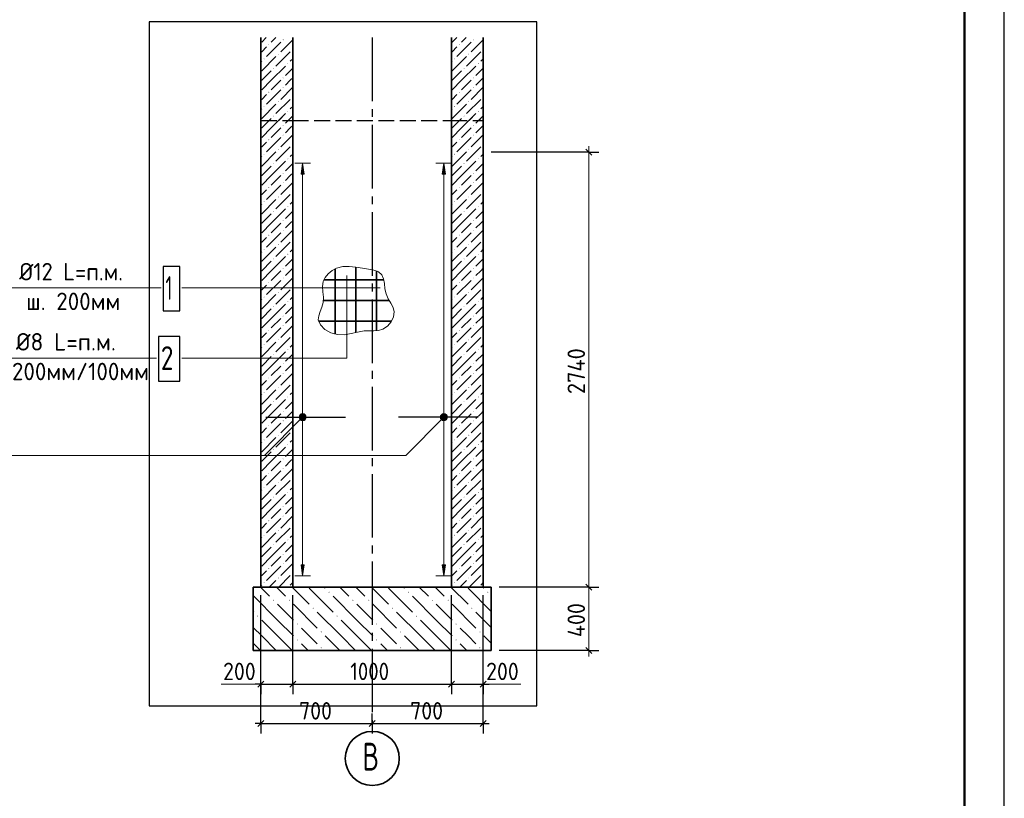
# Model space of a CAD drawing. Header units: millimetres. Extents: x 0 to 50400, y 0 to 35640.
# Tile 17 of 21: x 35510 to 50400, y 7490 to 19261. Entities that reach past the tile are written whole.
import ezdxf

# ---------------------------------------------------------------- set-up
doc = ezdxf.new("R2010")
doc.units = ezdxf.units.MM
doc.linetypes.add('______2', pattern=[324, 240, -84])
doc.linetypes.add('______5', pattern=[1320, 960, -120, 120, -120])
for name, color, linetype, lineweight in [('Standard', 7, 'Continuous', 25), ('ЖБ Плита Фундамента верхний уровень', 7, 'Continuous', 35), ('ЖБ Стена верхний уровень', 7, 'Continuous', 35), ('Позиционная метка линия выноска', 7, 'Continuous', 13), ('Позиционная метка номер позиции', 7, 'Continuous', 13), ('Размерная линия_ общее', 7, 'Continuous', 13)]:
    doc.layers.add(name, color=color, linetype=linetype, lineweight=lineweight)
doc.layers.add('Оси', color=7, linetype='______5', true_color=0x656565)
doc.layers.add('Стена Хомут', color=7, linetype='______2', true_color=0xa0a0a0)
doc.layers.add('Размерная выноска', color=7, linetype='Continuous')
doc.styles.add('ISOCPEUR', font='txt')

msp = doc.modelspace()

# ---------------------------------------------------------------- hatches: boundary and pattern name
at = {"layer": 'ЖБ Плита Фундамента верхний уровень', "linetype": 'Continuous', "lineweight": 18, "transparency": 33554687}
for points in [[(40182, 10604), (40190, 10612), (40197, 10604), (40190, 10596)], [(41382, 10604), (41390, 10612), (41397, 10604), (41390, 10596)], [(42582, 10604), (42590, 10612), (42597, 10604), (42590, 10596)], [(39342, 10484), (39350, 10492), (39357, 10484), (39350, 10476)], [(39582, 10484), (39590, 10492), (39597, 10484), (39590, 10476)], [(40542, 10484), (40550, 10492), (40557, 10484), (40550, 10476)], [(40782, 10484), (40790, 10492), (40797, 10484), (40790, 10476)], [(41742, 10484), (41750, 10492), (41757, 10484), (41750, 10476)], [(41982, 10484), (41990, 10492), (41997, 10484), (41990, 10476)], [(39942, 10364), (39950, 10372), (39957, 10364), (39950, 10356)], [(41142, 10364), (41150, 10372), (41157, 10364), (41150, 10356)], [(42342, 10364), (42350, 10372), (42357, 10364), (42350, 10356)], [(39102, 10244), (39110, 10252), (39117, 10244), (39110, 10236)], [(39702, 10124), (39710, 10132), (39717, 10124), (39710, 10116)], [(40302, 10244), (40310, 10252), (40317, 10244), (40310, 10236)], [(40902, 10124), (40910, 10132), (40917, 10124), (40910, 10116)], [(41502, 10244), (41510, 10252), (41517, 10244), (41510, 10236)], [(42102, 10124), (42110, 10132), (42117, 10124), (42110, 10116)], [(40062, 10004), (40070, 10012), (40077, 10004), (40070, 9996)], [(41262, 10004), (41270, 10012), (41277, 10004), (41270, 9996)], [(42462, 10004), (42470, 10012), (42477, 10004), (42470, 9996)], [(39702, 9884), (39710, 9892), (39717, 9884), (39710, 9876)], [(40902, 9884), (40910, 9892), (40917, 9884), (40910, 9876)], [(42102, 9884), (42110, 9892), (42117, 9884), (42110, 9876)], [(40062, 9764), (40070, 9772), (40077, 9764), (40070, 9756)], [(41262, 9764), (41270, 9772), (41277, 9764), (41270, 9756)], [(42462, 9764), (42470, 9772), (42477, 9764), (42470, 9756)]]:
    msp.add_hatch(color=7, dxfattribs=at).paths.add_polyline_path(points, flags=16)
at = {"layer": 'ЖБ Стена верхний уровень', "linetype": 'Continuous', "lineweight": 18, "transparency": 33554687}
for points in [[(39488, 18956), (39494, 18962), (39500, 18956), (39494, 18950)], [(39488, 18956), (39494, 18962), (39500, 18956), (39494, 18950)], [(42368, 18956), (42374, 18962), (42380, 18956), (42374, 18950)], [(42368, 18956), (42374, 18962), (42380, 18956), (42374, 18950)], [(39272, 18884), (39278, 18890), (39284, 18884), (39278, 18878)], [(39272, 18884), (39278, 18890), (39284, 18884), (39278, 18878)], [(39632, 18812), (39638, 18818), (39639, 18816), (39639, 18808), (39638, 18806)], [(39632, 18812), (39638, 18818), (39639, 18816), (39639, 18808), (39638, 18806)], [(42152, 18884), (42158, 18890), (42164, 18884), (42158, 18878)], [(42152, 18884), (42158, 18890), (42164, 18884), (42158, 18878)], [(42512, 18812), (42518, 18818), (42519, 18816), (42519, 18808), (42518, 18806)], [(42512, 18812), (42518, 18818), (42519, 18816), (42519, 18808), (42518, 18806)], [(39200, 18668), (39206, 18674), (39212, 18668), (39206, 18662)], [(39200, 18668), (39206, 18674), (39212, 18668), (39206, 18662)], [(39416, 18740), (39422, 18746), (39428, 18740), (39422, 18734)], [(39416, 18740), (39422, 18746), (39428, 18740), (39422, 18734)], [(42080, 18668), (42086, 18674), (42092, 18668), (42086, 18662)], [(42080, 18668), (42086, 18674), (42092, 18668), (42086, 18662)], [(42296, 18740), (42302, 18746), (42308, 18740), (42302, 18734)], [(42296, 18740), (42302, 18746), (42308, 18740), (42302, 18734)], [(39344, 18524), (39350, 18530), (39356, 18524), (39350, 18518)], [(39344, 18524), (39350, 18530), (39356, 18524), (39350, 18518)], [(39560, 18596), (39566, 18602), (39572, 18596), (39566, 18590)], [(39560, 18596), (39566, 18602), (39572, 18596), (39566, 18590)], [(42224, 18524), (42230, 18530), (42236, 18524), (42230, 18518)], [(42224, 18524), (42230, 18530), (42236, 18524), (42230, 18518)], [(42440, 18596), (42446, 18602), (42452, 18596), (42446, 18590)], [(42440, 18596), (42446, 18602), (42452, 18596), (42446, 18590)], [(39488, 18380), (39494, 18386), (39500, 18380), (39494, 18374)], [(39488, 18380), (39494, 18386), (39500, 18380), (39494, 18374)], [(42368, 18380), (42374, 18386), (42380, 18380), (42374, 18374)], [(42368, 18380), (42374, 18386), (42380, 18380), (42374, 18374)], [(39272, 18164), (39278, 18170), (39284, 18164), (39278, 18158)], [(39272, 18164), (39278, 18170), (39284, 18164), (39278, 18158)], [(39488, 18236), (39494, 18242), (39500, 18236), (39494, 18230)], [(39488, 18236), (39494, 18242), (39500, 18236), (39494, 18230)], [(42152, 18164), (42158, 18170), (42164, 18164), (42158, 18158)], [(42152, 18164), (42158, 18170), (42164, 18164), (42158, 18158)], [(42368, 18236), (42374, 18242), (42380, 18236), (42374, 18230)], [(42368, 18236), (42374, 18242), (42380, 18236), (42374, 18230)], [(39416, 18020), (39422, 18026), (39428, 18020), (39422, 18014)], [(39416, 18020), (39422, 18026), (39428, 18020), (39422, 18014)], [(39632, 18092), (39638, 18098), (39639, 18096), (39639, 18088), (39638, 18086)], [(39632, 18092), (39638, 18098), (39639, 18096), (39639, 18088), (39638, 18086)], [(42296, 18020), (42302, 18026), (42308, 18020), (42302, 18014)], [(42296, 18020), (42302, 18026), (42308, 18020), (42302, 18014)], [(42512, 18092), (42518, 18098), (42519, 18096), (42519, 18088), (42518, 18086)], [(42512, 18092), (42518, 18098), (42519, 18096), (42519, 18088), (42518, 18086)], [(39200, 17948), (39206, 17954), (39212, 17948), (39206, 17942)], [(39200, 17948), (39206, 17954), (39212, 17948), (39206, 17942)], [(39560, 17876), (39566, 17882), (39572, 17876), (39566, 17870)], [(39560, 17876), (39566, 17882), (39572, 17876), (39566, 17870)], [(42080, 17948), (42086, 17954), (42092, 17948), (42086, 17942)], [(42080, 17948), (42086, 17954), (42092, 17948), (42086, 17942)], [(42440, 17876), (42446, 17882), (42452, 17876), (42446, 17870)], [(42440, 17876), (42446, 17882), (42452, 17876), (42446, 17870)], [(39344, 17804), (39350, 17810), (39356, 17804), (39350, 17798)], [(39344, 17804), (39350, 17810), (39356, 17804), (39350, 17798)], [(42224, 17804), (42230, 17810), (42236, 17804), (42230, 17798)], [(42224, 17804), (42230, 17810), (42236, 17804), (42230, 17798)], [(39488, 17660), (39494, 17666), (39500, 17660), (39494, 17654)], [(42368, 17660), (42374, 17666), (42380, 17660), (42374, 17654)], [(39272, 17444), (39278, 17450), (39284, 17444), (39278, 17438)], [(39488, 17516), (39494, 17522), (39500, 17516), (39494, 17510)], [(42152, 17444), (42158, 17450), (42164, 17444), (42158, 17438)], [(42368, 17516), (42374, 17522), (42380, 17516), (42374, 17510)], [(39416, 17300), (39422, 17306), (39428, 17300), (39422, 17294)], [(39632, 17372), (39638, 17378), (39639, 17376), (39639, 17368), (39638, 17366)], [(42296, 17300), (42302, 17306), (42308, 17300), (42302, 17294)], [(42512, 17372), (42518, 17378), (42519, 17376), (42519, 17368), (42518, 17366)], [(39200, 17228), (39206, 17234), (39212, 17228), (39206, 17222)], [(39560, 17156), (39566, 17162), (39572, 17156), (39566, 17150)], [(42080, 17228), (42086, 17234), (42092, 17228), (42086, 17222)], [(42440, 17156), (42446, 17162), (42452, 17156), (42446, 17150)], [(39344, 17084), (39350, 17090), (39356, 17084), (39350, 17078)], [(42224, 17084), (42230, 17090), (42236, 17084), (42230, 17078)], [(39488, 16940), (39494, 16946), (39500, 16940), (39494, 16934)], [(42368, 16940), (42374, 16946), (42380, 16940), (42374, 16934)], [(39272, 16724), (39278, 16730), (39284, 16724), (39278, 16718)], [(39488, 16796), (39494, 16802), (39500, 16796), (39494, 16790)], [(42152, 16724), (42158, 16730), (42164, 16724), (42158, 16718)], [(42368, 16796), (42374, 16802), (42380, 16796), (42374, 16790)], [(39416, 16580), (39422, 16586), (39428, 16580), (39422, 16574)], [(39632, 16652), (39638, 16658), (39639, 16656), (39639, 16648), (39638, 16646)], [(42296, 16580), (42302, 16586), (42308, 16580), (42302, 16574)], [(42512, 16652), (42518, 16658), (42519, 16656), (42519, 16648), (42518, 16646)], [(39200, 16508), (39206, 16514), (39212, 16508), (39206, 16502)], [(39560, 16436), (39566, 16442), (39572, 16436), (39566, 16430)], [(42080, 16508), (42086, 16514), (42092, 16508), (42086, 16502)], [(42440, 16436), (42446, 16442), (42452, 16436), (42446, 16430)], [(39344, 16364), (39350, 16370), (39356, 16364), (39350, 16358)], [(42224, 16364), (42230, 16370), (42236, 16364), (42230, 16358)], [(39488, 16220), (39494, 16226), (39500, 16220), (39494, 16214)], [(39488, 16076), (39494, 16082), (39500, 16076), (39494, 16070)], [(42368, 16220), (42374, 16226), (42380, 16220), (42374, 16214)], [(42368, 16076), (42374, 16082), (42380, 16076), (42374, 16070)], [(39272, 16004), (39278, 16010), (39284, 16004), (39278, 15998)], [(39632, 15932), (39638, 15938), (39639, 15936), (39639, 15928), (39638, 15926)], [(42152, 16004), (42158, 16010), (42164, 16004), (42158, 15998)], [(42512, 15932), (42518, 15938), (42519, 15936), (42519, 15928), (42518, 15926)], [(39200, 15788), (39206, 15794), (39212, 15788), (39206, 15782)], [(39416, 15860), (39422, 15866), (39428, 15860), (39422, 15854)], [(42080, 15788), (42086, 15794), (42092, 15788), (42086, 15782)], [(42296, 15860), (42302, 15866), (42308, 15860), (42302, 15854)], [(39344, 15644), (39350, 15650), (39356, 15644), (39350, 15638)], [(39560, 15716), (39566, 15722), (39572, 15716), (39566, 15710)], [(42224, 15644), (42230, 15650), (42236, 15644), (42230, 15638)], [(42440, 15716), (42446, 15722), (42452, 15716), (42446, 15710)], [(39488, 15500), (39494, 15506), (39500, 15500), (39494, 15494)], [(42368, 15500), (42374, 15506), (42380, 15500), (42374, 15494)], [(39488, 15356), (39494, 15362), (39500, 15356), (39494, 15350)], [(42368, 15356), (42374, 15362), (42380, 15356), (42374, 15350)], [(39272, 15284), (39278, 15290), (39284, 15284), (39278, 15278)], [(39632, 15212), (39638, 15218), (39639, 15216), (39639, 15208), (39638, 15206)], [(42152, 15284), (42158, 15290), (42164, 15284), (42158, 15278)], [(42512, 15212), (42518, 15218), (42519, 15216), (42519, 15208), (42518, 15206)], [(39200, 15068), (39206, 15074), (39212, 15068), (39206, 15062)], [(39416, 15140), (39422, 15146), (39428, 15140), (39422, 15134)], [(42080, 15068), (42086, 15074), (42092, 15068), (42086, 15062)], [(42296, 15140), (42302, 15146), (42308, 15140), (42302, 15134)], [(39344, 14924), (39350, 14930), (39356, 14924), (39350, 14918)], [(39560, 14996), (39566, 15002), (39572, 14996), (39566, 14990)], [(42224, 14924), (42230, 14930), (42236, 14924), (42230, 14918)], [(42440, 14996), (42446, 15002), (42452, 14996), (42446, 14990)], [(39488, 14780), (39494, 14786), (39500, 14780), (39494, 14774)], [(42368, 14780), (42374, 14786), (42380, 14780), (42374, 14774)], [(39488, 14636), (39494, 14642), (39500, 14636), (39494, 14630)], [(42368, 14636), (42374, 14642), (42380, 14636), (42374, 14630)], [(39272, 14564), (39278, 14570), (39284, 14564), (39278, 14558)], [(39632, 14492), (39638, 14498), (39639, 14496), (39639, 14488), (39638, 14486)], [(42152, 14564), (42158, 14570), (42164, 14564), (42158, 14558)], [(42512, 14492), (42518, 14498), (42519, 14496), (42519, 14488), (42518, 14486)], [(39200, 14348), (39206, 14354), (39212, 14348), (39206, 14342)], [(39416, 14420), (39422, 14426), (39428, 14420), (39422, 14414)], [(42080, 14348), (42086, 14354), (42092, 14348), (42086, 14342)], [(42296, 14420), (42302, 14426), (42308, 14420), (42302, 14414)], [(39344, 14204), (39350, 14210), (39356, 14204), (39350, 14198)], [(39560, 14276), (39566, 14282), (39572, 14276), (39566, 14270)], [(42224, 14204), (42230, 14210), (42236, 14204), (42230, 14198)], [(42440, 14276), (42446, 14282), (42452, 14276), (42446, 14270)], [(39488, 14060), (39494, 14066), (39500, 14060), (39494, 14054)], [(42368, 14060), (42374, 14066), (42380, 14060), (42374, 14054)], [(39272, 13844), (39278, 13850), (39284, 13844), (39278, 13838)], [(39488, 13916), (39494, 13922), (39500, 13916), (39494, 13910)], [(42152, 13844), (42158, 13850), (42164, 13844), (42158, 13838)], [(42368, 13916), (42374, 13922), (42380, 13916), (42374, 13910)], [(39416, 13700), (39422, 13706), (39428, 13700), (39422, 13694)], [(39632, 13772), (39638, 13778), (39639, 13776), (39639, 13768), (39638, 13766)], [(42296, 13700), (42302, 13706), (42308, 13700), (42302, 13694)], [(42512, 13772), (42518, 13778), (42519, 13776), (42519, 13768), (42518, 13766)], [(39200, 13628), (39206, 13634), (39212, 13628), (39206, 13622)], [(39560, 13556), (39566, 13562), (39572, 13556), (39566, 13550)], [(42080, 13628), (42086, 13634), (42092, 13628), (42086, 13622)], [(42440, 13556), (42446, 13562), (42452, 13556), (42446, 13550)], [(39344, 13484), (39350, 13490), (39356, 13484), (39350, 13478)], [(42224, 13484), (42230, 13490), (42236, 13484), (42230, 13478)], [(39488, 13340), (39494, 13346), (39500, 13340), (39494, 13334)], [(42368, 13340), (42374, 13346), (42380, 13340), (42374, 13334)], [(39272, 13124), (39278, 13130), (39284, 13124), (39278, 13118)], [(39488, 13196), (39494, 13202), (39500, 13196), (39494, 13190)], [(42152, 13124), (42158, 13130), (42164, 13124), (42158, 13118)], [(42368, 13196), (42374, 13202), (42380, 13196), (42374, 13190)], [(39416, 12980), (39422, 12986), (39428, 12980), (39422, 12974)], [(39632, 13052), (39638, 13058), (39639, 13056), (39639, 13048), (39638, 13046)], [(42296, 12980), (42302, 12986), (42308, 12980), (42302, 12974)], [(42512, 13052), (42518, 13058), (42519, 13056), (42519, 13048), (42518, 13046)], [(39200, 12908), (39206, 12914), (39212, 12908), (39206, 12902)], [(39560, 12836), (39566, 12842), (39572, 12836), (39566, 12830)], [(42080, 12908), (42086, 12914), (42092, 12908), (42086, 12902)], [(42440, 12836), (42446, 12842), (42452, 12836), (42446, 12830)], [(39344, 12764), (39350, 12770), (39356, 12764), (39350, 12758)], [(42224, 12764), (42230, 12770), (42236, 12764), (42230, 12758)], [(39488, 12620), (39494, 12626), (39500, 12620), (39494, 12614)], [(42368, 12620), (42374, 12626), (42380, 12620), (42374, 12614)], [(39272, 12404), (39278, 12410), (39284, 12404), (39278, 12398)], [(39488, 12476), (39494, 12482), (39500, 12476), (39494, 12470)], [(42152, 12404), (42158, 12410), (42164, 12404), (42158, 12398)], [(42368, 12476), (42374, 12482), (42380, 12476), (42374, 12470)], [(39416, 12260), (39422, 12266), (39428, 12260), (39422, 12254)], [(39632, 12332), (39638, 12338), (39639, 12336), (39639, 12328), (39638, 12326)], [(42296, 12260), (42302, 12266), (42308, 12260), (42302, 12254)], [(42512, 12332), (42518, 12338), (42519, 12336), (42519, 12328), (42518, 12326)], [(39200, 12188), (39206, 12194), (39212, 12188), (39206, 12182)], [(39560, 12116), (39566, 12122), (39572, 12116), (39566, 12110)], [(42080, 12188), (42086, 12194), (42092, 12188), (42086, 12182)], [(42440, 12116), (42446, 12122), (42452, 12116), (42446, 12110)], [(39344, 12044), (39350, 12050), (39356, 12044), (39350, 12038)], [(42224, 12044), (42230, 12050), (42236, 12044), (42230, 12038)], [(39488, 11900), (39494, 11906), (39500, 11900), (39494, 11894)], [(42368, 11900), (42374, 11906), (42380, 11900), (42374, 11894)], [(39272, 11684), (39278, 11690), (39284, 11684), (39278, 11678)], [(39488, 11756), (39494, 11762), (39500, 11756), (39494, 11750)], [(39632, 11612), (39638, 11618), (39639, 11616), (39639, 11608), (39638, 11606)], [(42152, 11684), (42158, 11690), (42164, 11684), (42158, 11678)], [(42368, 11756), (42374, 11762), (42380, 11756), (42374, 11750)], [(42512, 11612), (42518, 11618), (42519, 11616), (42519, 11608), (42518, 11606)], [(39200, 11468), (39206, 11474), (39212, 11468), (39206, 11462)], [(39416, 11540), (39422, 11546), (39428, 11540), (39422, 11534)], [(42080, 11468), (42086, 11474), (42092, 11468), (42086, 11462)], [(42296, 11540), (42302, 11546), (42308, 11540), (42302, 11534)], [(39344, 11324), (39350, 11330), (39356, 11324), (39350, 11318)], [(39560, 11396), (39566, 11402), (39572, 11396), (39566, 11390)], [(42224, 11324), (42230, 11330), (42236, 11324), (42230, 11318)], [(42440, 11396), (42446, 11402), (42452, 11396), (42446, 11390)], [(39488, 11180), (39494, 11186), (39500, 11180), (39494, 11174)], [(42368, 11180), (42374, 11186), (42380, 11180), (42374, 11174)], [(39488, 11036), (39494, 11042), (39500, 11036), (39494, 11030)], [(42368, 11036), (42374, 11042), (42380, 11036), (42374, 11030)], [(39272, 10964), (39278, 10970), (39284, 10964), (39278, 10958)], [(39632, 10892), (39638, 10898), (39639, 10896), (39639, 10888), (39638, 10886)], [(42152, 10964), (42158, 10970), (42164, 10964), (42158, 10958)], [(42512, 10892), (42518, 10898), (42519, 10896), (42519, 10888), (42518, 10886)], [(39200, 10748), (39206, 10754), (39212, 10748), (39206, 10742)], [(39416, 10820), (39422, 10826), (39428, 10820), (39422, 10814)], [(42080, 10748), (42086, 10754), (42092, 10748), (42086, 10742)], [(42296, 10820), (42302, 10826), (42308, 10820), (42302, 10814)]]:
    msp.add_hatch(color=7, dxfattribs=at).paths.add_polyline_path(points, flags=16)
at = {"layer": 'Позиционная метка линия выноска', "linetype": 'Continuous', "lineweight": 13, "transparency": 33554687}
for points in [[(39737, 13264), (39827, 13213), (39751, 13289)], [(39737, 13237), (39803, 13199), (39737, 13264)], [(39737, 13264), (39803, 13199), (39827, 13213)], [(39751, 13289), (39841, 13237), (39775, 13303)], [(39751, 13289), (39827, 13213), (39841, 13237)], [(39775, 13303), (39841, 13237), (39841, 13264)], [(39775, 13303), (39841, 13264), (39803, 13303)], [(39803, 13303), (39841, 13264), (39827, 13289)], [(41873, 13264), (41963, 13213), (41887, 13289)], [(41873, 13237), (41939, 13199), (41873, 13264)], [(41873, 13264), (41939, 13199), (41963, 13213)], [(41887, 13289), (41977, 13237), (41911, 13303)], [(41887, 13289), (41963, 13213), (41977, 13237)], [(41911, 13303), (41977, 13237), (41977, 13264)], [(41911, 13303), (41977, 13264), (41939, 13303)], [(41939, 13303), (41977, 13264), (41963, 13289)], [(39775, 13199), (39737, 13237), (39751, 13213)], [(39737, 13237), (39775, 13199), (39803, 13199)], [(41911, 13199), (41873, 13237), (41887, 13213)], [(41873, 13237), (41911, 13199), (41939, 13199)]]:
    msp.add_hatch(color=7, dxfattribs=at).paths.add_polyline_path(points)
at = {"layer": 'Стена Хомут', "linetype": 'Continuous', "lineweight": 13, "transparency": 33554687}
for points in [[(39813, 16923), (39789, 17091), (39765, 16923)], [(41949, 16923), (41925, 17091), (41901, 16923)]]:
    msp.add_hatch(color=7, dxfattribs=at).paths.add_polyline_path(points)
for points in [[(39813, 11019), (39789, 10851), (39765, 11019)], [(41949, 11019), (41925, 10851), (41901, 11019)]]:
    msp.add_hatch(color=7, dxfattribs=at).paths.add_polyline_path(points, flags=16)

# ---------------------------------------------------------------- linework, layer by layer
at = {"layer": 'Standard', "color": 7, "linetype": 'Continuous', "lineweight": -3, "transparency": 33554687}
for p, q in [((39159, 8620), (39159, 10563)), ((42519, 8620), (42519, 10563)), ((39159, 9216), (39159, 9366)), ((39639, 9216), (39639, 9366)), ((42039, 9216), (42039, 9366)), ((42519, 9216), (42519, 9366)), ((39159, 9216), (39069, 9216)), ((39159, 9216), (39159, 9066)), ((39159, 9216), (39639, 9216)), ((39639, 9216), (39639, 9066)), ((39639, 9216), (42039, 9216)), ((42039, 9216), (42039, 9066)), ((42039, 9216), (42519, 9216)), ((42519, 9216), (42519, 9066)), ((42519, 9216), (42609, 9216)), ((39159, 8620), (39159, 8770)), ((40839, 8620), (40839, 8770)), ((42519, 8620), (42519, 8770)), ((39159, 8620), (39069, 8620)), ((39159, 8620), (39159, 8470)), ((39159, 8620), (40839, 8620)), ((40839, 8620), (40839, 8470)), ((40839, 8620), (40839, 8620)), ((40839, 8620), (42519, 8620)), ((42519, 8620), (42519, 8470)), ((42519, 8620), (42609, 8620))]:
    msp.add_line(p, q, dxfattribs=at)
at = {"layer": 'Standard', "color": 7, "linetype": 'Continuous', "lineweight": 25, "transparency": 33554687}
for p, q in [((39114, 9171), (39204, 9261)), ((39594, 9171), (39684, 9261)), ((41994, 9171), (42084, 9261)), ((42474, 9171), (42564, 9261)), ((39114, 8575), (39204, 8665)), ((40794, 8575), (40884, 8665)), ((42474, 8575), (42564, 8665))]:
    msp.add_line(p, q, dxfattribs=at)
msp.add_lwpolyline([(0, 0), (50400, 0), (50400, 35640), (0, 35640), (0, 0)], close=True, dxfattribs=at)
at = {"layer": 'Standard', "color": 7, "linetype": 'Continuous', "lineweight": 50, "transparency": 33554687}
msp.add_lwpolyline([(2400, 35040), (49800, 35040), (49800, 600), (2400, 600), (2400, 35040)], close=True, dxfattribs=at)
at = {"layer": 'Standard', "color": 254, "linetype": 'Continuous', "lineweight": 25, "true_color": 0xc4c4ff, "transparency": 33554687}
msp.add_lwpolyline([(37469, 8890), (43331, 8890), (43331, 19230), (37469, 19230), (37469, 8890)], dxfattribs=at)
at = {"layer": 'Standard', "color": 7, "linetype": 'Continuous', "lineweight": -3, "transparency": 33554687}
for points in [[(39159, 9216), (39159, 9236), (39159, 9236), (39159, 9236), (39159, 9236), (39159, 10360), (39159, 10360), (39159, 10563)], [(39639, 9216), (39639, 9236), (39639, 9236), (39639, 9236), (39639, 9236), (39639, 10563)], [(42039, 9216), (42039, 9236), (42039, 9236), (42039, 10563)], [(42519, 9216), (42519, 9236), (42519, 9236), (42519, 10563)]]:
    msp.add_lwpolyline(points, dxfattribs=at)
at = {"layer": 'ЖБ Плита Фундамента верхний уровень', "color": 7, "linetype": 'Continuous', "lineweight": 35, "transparency": 33554687}
for p, q in [((39039, 10683), (39039, 9723)), ((39159, 10683), (39039, 10683)), ((39639, 10683), (39159, 10683)), ((42039, 10683), (39639, 10683)), ((42519, 10683), (42039, 10683)), ((42639, 10683), (42519, 10683)), ((42639, 9723), (42639, 10683)), ((39039, 9723), (42639, 9723))]:
    msp.add_line(p, q, dxfattribs=at)
at = {"layer": 'ЖБ Плита Фундамента верхний уровень', "color": 252, "linetype": 'Continuous', "lineweight": 18, "true_color": 0x8f8f8f, "transparency": 33554687}
for p, q in [((39151, 10683), (39290, 10544)), ((39410, 10664), (39391, 10683)), ((39530, 10544), (39410, 10664)), ((39631, 10683), (39890, 10424)), ((39890, 10664), (40250, 10304)), ((40111, 10683), (40130, 10664)), ((40351, 10683), (40490, 10544)), ((40610, 10664), (40591, 10683)), ((40730, 10544), (40610, 10664)), ((40831, 10683), (41090, 10424)), ((41090, 10664), (41450, 10304)), ((41311, 10683), (41330, 10664)), ((41551, 10683), (41690, 10544)), ((41810, 10664), (41791, 10683)), ((41930, 10544), (41810, 10664)), ((42031, 10683), (42290, 10424)), ((42290, 10664), (42639, 10314)), ((42511, 10683), (42530, 10664)), ((39410, 10184), (39050, 10544)), ((39410, 10424), (39650, 10184)), ((39650, 10424), (40010, 10064)), ((40610, 10184), (40250, 10544)), ((40610, 10424), (40850, 10184)), ((40850, 10424), (41210, 10064)), ((41810, 10184), (41450, 10544)), ((41810, 10424), (42050, 10184)), ((42050, 10424), (42410, 10064)), ((39039, 10314), (39050, 10304)), ((40370, 9944), (40010, 10304)), ((41570, 9944), (41210, 10304)), ((42639, 10074), (42410, 10304)), ((39170, 10184), (39410, 9944)), ((39410, 10184), (39650, 9944)), ((40370, 10184), (40610, 9944)), ((40610, 10184), (40850, 9944)), ((41570, 10184), (41810, 9944)), ((41810, 10184), (42050, 9944)), ((39170, 9944), (39039, 10074)), ((39890, 9944), (39770, 10064)), ((41090, 9944), (40970, 10064)), ((42290, 9944), (42170, 10064)), ((39039, 9834), (39151, 9723)), ((39170, 9944), (39391, 9723)), ((39410, 9944), (39631, 9723)), ((40010, 9824), (39890, 9944)), ((40130, 9944), (40351, 9723)), ((40370, 9944), (40591, 9723)), ((40610, 9944), (40831, 9723)), ((41210, 9824), (41090, 9944)), ((41330, 9944), (41551, 9723)), ((41570, 9944), (41791, 9723)), ((41810, 9944), (42031, 9723)), ((42410, 9824), (42290, 9944)), ((42530, 9944), (42639, 9834)), ((39770, 9824), (39871, 9723)), ((40970, 9824), (41071, 9723)), ((42170, 9824), (42271, 9723))]:
    msp.add_line(p, q, dxfattribs=at)
at = {"layer": 'ЖБ Стена верхний уровень', "color": 7, "linetype": 'Continuous', "lineweight": 35, "transparency": 33554687}
for p, q in [((39159, 18990), (39159, 10683)), ((39159, 18990), (39159, 17739)), ((39639, 10683), (39639, 18990)), ((39639, 17739), (39639, 18990)), ((42039, 18990), (42039, 10683)), ((42039, 18990), (42039, 17739)), ((42519, 10683), (42519, 18990)), ((42519, 17739), (42519, 18990)), ((39159, 10683), (39639, 10683)), ((42039, 10683), (42519, 10683))]:
    msp.add_line(p, q, dxfattribs=at)
at = {"layer": 'ЖБ Стена верхний уровень', "color": 251, "linetype": 'Continuous', "lineweight": 18, "true_color": 0x494949, "transparency": 33554687}
for p, q in [((39240, 18990), (39170, 18920)), ((39240, 18990), (39170, 18920)), ((39458, 18920), (39242, 18704)), ((39458, 18920), (39242, 18704)), ((39384, 18990), (39314, 18920)), ((39384, 18990), (39314, 18920)), ((39639, 18958), (39458, 18776)), ((39639, 18958), (39458, 18776)), ((42120, 18990), (42050, 18920)), ((42120, 18990), (42050, 18920)), ((42338, 18920), (42122, 18704)), ((42338, 18920), (42122, 18704)), ((42264, 18990), (42194, 18920)), ((42264, 18990), (42194, 18920)), ((42519, 18958), (42338, 18776)), ((42519, 18958), (42338, 18776)), ((39159, 18766), (39170, 18776)), ((39159, 18766), (39170, 18776)), ((39170, 18776), (39242, 18848)), ((39170, 18776), (39242, 18848)), ((39602, 18776), (39386, 18560)), ((39602, 18776), (39386, 18560)), ((42039, 18766), (42050, 18776)), ((42039, 18766), (42050, 18776)), ((42050, 18776), (42122, 18848)), ((42050, 18776), (42122, 18848)), ((42482, 18776), (42266, 18560)), ((42482, 18776), (42266, 18560)), ((39170, 18632), (39159, 18622)), ((39170, 18632), (39159, 18622)), ((39170, 18488), (39386, 18704)), ((39170, 18488), (39386, 18704)), ((39639, 18670), (39602, 18632)), ((39639, 18670), (39602, 18632)), ((42050, 18632), (42039, 18622)), ((42050, 18632), (42039, 18622)), ((42050, 18488), (42266, 18704)), ((42050, 18488), (42266, 18704)), ((42519, 18670), (42482, 18632)), ((42519, 18670), (42482, 18632)), ((39170, 18488), (39159, 18478)), ((39170, 18488), (39159, 18478)), ((39314, 18488), (39170, 18344)), ((39314, 18488), (39170, 18344)), ((39314, 18344), (39530, 18560)), ((39314, 18344), (39530, 18560)), ((39639, 18526), (39530, 18416)), ((39639, 18526), (39530, 18416)), ((42050, 18488), (42039, 18478)), ((42050, 18488), (42039, 18478)), ((42194, 18488), (42050, 18344)), ((42194, 18488), (42050, 18344)), ((42194, 18344), (42410, 18560)), ((42194, 18344), (42410, 18560)), ((42519, 18526), (42410, 18416)), ((42519, 18526), (42410, 18416)), ((39170, 18344), (39159, 18334)), ((39170, 18344), (39159, 18334)), ((39314, 18344), (39170, 18200)), ((39314, 18344), (39170, 18200)), ((39458, 18344), (39314, 18200)), ((39458, 18344), (39314, 18200)), ((39530, 18272), (39602, 18344)), ((39530, 18272), (39602, 18344)), ((39602, 18344), (39639, 18382)), ((39602, 18344), (39639, 18382)), ((42050, 18344), (42039, 18334)), ((42050, 18344), (42039, 18334)), ((42194, 18344), (42050, 18200)), ((42194, 18344), (42050, 18200)), ((42338, 18344), (42194, 18200)), ((42338, 18344), (42194, 18200)), ((42410, 18272), (42482, 18344)), ((42410, 18272), (42482, 18344)), ((42482, 18344), (42519, 18382)), ((42482, 18344), (42519, 18382)), ((39458, 18200), (39242, 17984)), ((39458, 18200), (39242, 17984)), ((39639, 18238), (39458, 18056)), ((39639, 18238), (39458, 18056)), ((42338, 18200), (42122, 17984)), ((42338, 18200), (42122, 17984)), ((42519, 18238), (42338, 18056)), ((42519, 18238), (42338, 18056)), ((39159, 18046), (39170, 18056)), ((39159, 18046), (39170, 18056)), ((39170, 18056), (39242, 18128)), ((39170, 18056), (39242, 18128)), ((39602, 18056), (39386, 17840)), ((39602, 18056), (39386, 17840)), ((42039, 18046), (42050, 18056)), ((42039, 18046), (42050, 18056)), ((42050, 18056), (42122, 18128)), ((42050, 18056), (42122, 18128)), ((42482, 18056), (42266, 17840)), ((42482, 18056), (42266, 17840)), ((39170, 17912), (39159, 17902)), ((39170, 17912), (39159, 17902)), ((39170, 17768), (39386, 17984)), ((39170, 17768), (39386, 17984)), ((39639, 17950), (39602, 17912)), ((39639, 17950), (39602, 17912)), ((42050, 17912), (42039, 17902)), ((42050, 17912), (42039, 17902)), ((42050, 17768), (42266, 17984)), ((42050, 17768), (42266, 17984)), ((42519, 17950), (42482, 17912)), ((42519, 17950), (42482, 17912)), ((39170, 17768), (39159, 17758)), ((39170, 17768), (39159, 17758)), ((39314, 17768), (39170, 17624)), ((39314, 17768), (39284, 17739)), ((39314, 17624), (39530, 17840)), ((39428, 17739), (39530, 17840)), ((39639, 17806), (39530, 17696)), ((39639, 17806), (39572, 17739)), ((42050, 17768), (42039, 17758)), ((42050, 17768), (42039, 17758)), ((42194, 17768), (42050, 17624)), ((42194, 17768), (42164, 17739)), ((42194, 17624), (42410, 17840)), ((42308, 17739), (42410, 17840)), ((42519, 17806), (42410, 17696)), ((42519, 17806), (42452, 17739)), ((39170, 17624), (39159, 17614)), ((39314, 17624), (39170, 17480)), ((39458, 17624), (39314, 17480)), ((39530, 17552), (39602, 17624)), ((39602, 17624), (39639, 17662)), ((42050, 17624), (42039, 17614)), ((42194, 17624), (42050, 17480)), ((42338, 17624), (42194, 17480)), ((42410, 17552), (42482, 17624)), ((42482, 17624), (42519, 17662)), ((39458, 17480), (39242, 17264)), ((39639, 17518), (39458, 17336)), ((42338, 17480), (42122, 17264)), ((42519, 17518), (42338, 17336)), ((39159, 17326), (39170, 17336)), ((39170, 17336), (39242, 17408)), ((39602, 17336), (39386, 17120)), ((42039, 17326), (42050, 17336)), ((42050, 17336), (42122, 17408)), ((42482, 17336), (42266, 17120)), ((39170, 17192), (39159, 17182)), ((39170, 17048), (39386, 17264)), ((39639, 17230), (39602, 17192)), ((42050, 17192), (42039, 17182)), ((42050, 17048), (42266, 17264)), ((42519, 17230), (42482, 17192)), ((39170, 17048), (39159, 17038)), ((39314, 17048), (39170, 16904)), ((39314, 16904), (39530, 17120)), ((39639, 17086), (39530, 16976)), ((42050, 17048), (42039, 17038)), ((42194, 17048), (42050, 16904)), ((42194, 16904), (42410, 17120)), ((42519, 17086), (42410, 16976)), ((39170, 16904), (39159, 16894)), ((39314, 16904), (39170, 16760)), ((39458, 16904), (39314, 16760)), ((39530, 16832), (39602, 16904)), ((39602, 16904), (39639, 16942)), ((42050, 16904), (42039, 16894)), ((42194, 16904), (42050, 16760)), ((42338, 16904), (42194, 16760)), ((42410, 16832), (42482, 16904)), ((42482, 16904), (42519, 16942)), ((39170, 16616), (39242, 16688)), ((39458, 16760), (39242, 16544)), ((39639, 16798), (39458, 16616)), ((42050, 16616), (42122, 16688)), ((42338, 16760), (42122, 16544)), ((42519, 16798), (42338, 16616)), ((39159, 16606), (39170, 16616)), ((39170, 16328), (39386, 16544)), ((39602, 16616), (39386, 16400)), ((42039, 16606), (42050, 16616)), ((42050, 16328), (42266, 16544)), ((42482, 16616), (42266, 16400)), ((39170, 16472), (39159, 16462)), ((39314, 16184), (39530, 16400)), ((39639, 16510), (39602, 16472)), ((42050, 16472), (42039, 16462)), ((42194, 16184), (42410, 16400)), ((42519, 16510), (42482, 16472)), ((39170, 16328), (39159, 16318)), ((39314, 16328), (39170, 16184)), ((39639, 16366), (39530, 16256)), ((42050, 16328), (42039, 16318)), ((42194, 16328), (42050, 16184)), ((42519, 16366), (42410, 16256)), ((39170, 16184), (39159, 16174)), ((39314, 16184), (39170, 16040)), ((39458, 16184), (39314, 16040)), ((39530, 16112), (39602, 16184)), ((39602, 16184), (39639, 16222)), ((42050, 16184), (42039, 16174)), ((42194, 16184), (42050, 16040)), ((42338, 16184), (42194, 16040)), ((42410, 16112), (42482, 16184)), ((42482, 16184), (42519, 16222)), ((39170, 15896), (39242, 15968)), ((39458, 16040), (39242, 15824)), ((39639, 16078), (39458, 15896)), ((42050, 15896), (42122, 15968)), ((42338, 16040), (42122, 15824)), ((42519, 16078), (42338, 15896)), ((39159, 15886), (39170, 15896)), ((39170, 15608), (39386, 15824)), ((39602, 15896), (39386, 15680)), ((39639, 15790), (39602, 15752)), ((42039, 15886), (42050, 15896)), ((42050, 15608), (42266, 15824)), ((42482, 15896), (42266, 15680)), ((42519, 15790), (42482, 15752)), ((39170, 15752), (39159, 15742)), ((39314, 15464), (39530, 15680)), ((39639, 15646), (39530, 15536)), ((42050, 15752), (42039, 15742)), ((42194, 15464), (42410, 15680)), ((42519, 15646), (42410, 15536)), ((39170, 15608), (39159, 15598)), ((39314, 15608), (39170, 15464)), ((39602, 15464), (39639, 15502)), ((42050, 15608), (42039, 15598)), ((42194, 15608), (42050, 15464)), ((42482, 15464), (42519, 15502)), ((39170, 15464), (39159, 15454)), ((39314, 15464), (39170, 15320)), ((39458, 15464), (39314, 15320)), ((39639, 15358), (39458, 15176)), ((39530, 15392), (39602, 15464)), ((42050, 15464), (42039, 15454)), ((42194, 15464), (42050, 15320)), ((42338, 15464), (42194, 15320)), ((42519, 15358), (42338, 15176)), ((42410, 15392), (42482, 15464)), ((39170, 15176), (39242, 15248)), ((39458, 15320), (39242, 15104)), ((42050, 15176), (42122, 15248)), ((42338, 15320), (42122, 15104)), ((39159, 15166), (39170, 15176)), ((39170, 14888), (39386, 15104)), ((39602, 15176), (39386, 14960)), ((39639, 15070), (39602, 15032)), ((42039, 15166), (42050, 15176)), ((42050, 14888), (42266, 15104)), ((42482, 15176), (42266, 14960)), ((42519, 15070), (42482, 15032)), ((39170, 15032), (39159, 15022)), ((39314, 14744), (39530, 14960)), ((39639, 14926), (39530, 14816)), ((42050, 15032), (42039, 15022)), ((42194, 14744), (42410, 14960)), ((42519, 14926), (42410, 14816)), ((39170, 14888), (39159, 14878)), ((39170, 14744), (39159, 14734)), ((39314, 14888), (39170, 14744)), ((39314, 14744), (39170, 14600)), ((39458, 14744), (39314, 14600)), ((39530, 14672), (39602, 14744)), ((39602, 14744), (39639, 14782)), ((42050, 14888), (42039, 14878)), ((42050, 14744), (42039, 14734)), ((42194, 14888), (42050, 14744)), ((42194, 14744), (42050, 14600)), ((42338, 14744), (42194, 14600)), ((42410, 14672), (42482, 14744)), ((42482, 14744), (42519, 14782)), ((39458, 14600), (39242, 14384)), ((39639, 14638), (39458, 14456)), ((42338, 14600), (42122, 14384)), ((42519, 14638), (42338, 14456)), ((39159, 14446), (39170, 14456)), ((39170, 14456), (39242, 14528)), ((39602, 14456), (39386, 14240)), ((42039, 14446), (42050, 14456)), ((42050, 14456), (42122, 14528)), ((42482, 14456), (42266, 14240)), ((39170, 14312), (39159, 14302)), ((39170, 14168), (39386, 14384)), ((39639, 14350), (39602, 14312)), ((42050, 14312), (42039, 14302)), ((42050, 14168), (42266, 14384)), ((42519, 14350), (42482, 14312)), ((39170, 14168), (39159, 14158)), ((39314, 14168), (39170, 14024)), ((39314, 14024), (39530, 14240)), ((39639, 14206), (39530, 14096)), ((42050, 14168), (42039, 14158)), ((42194, 14168), (42050, 14024)), ((42194, 14024), (42410, 14240)), ((42519, 14206), (42410, 14096)), ((39170, 14024), (39159, 14014)), ((39314, 14024), (39170, 13880)), ((39458, 14024), (39314, 13880)), ((39530, 13952), (39602, 14024)), ((39602, 14024), (39639, 14062)), ((42050, 14024), (42039, 14014)), ((42194, 14024), (42050, 13880)), ((42338, 14024), (42194, 13880)), ((42410, 13952), (42482, 14024)), ((42482, 14024), (42519, 14062)), ((39458, 13880), (39242, 13664)), ((39639, 13918), (39458, 13736)), ((42338, 13880), (42122, 13664)), ((42519, 13918), (42338, 13736)), ((39159, 13726), (39170, 13736)), ((39170, 13736), (39242, 13808)), ((39602, 13736), (39386, 13520)), ((42039, 13726), (42050, 13736)), ((42050, 13736), (42122, 13808)), ((42482, 13736), (42266, 13520)), ((39170, 13592), (39159, 13582)), ((39170, 13448), (39386, 13664)), ((39639, 13630), (39602, 13592)), ((42050, 13592), (42039, 13582)), ((42050, 13448), (42266, 13664)), ((42519, 13630), (42482, 13592)), ((39170, 13448), (39159, 13438)), ((39314, 13448), (39170, 13304)), ((39314, 13304), (39530, 13520)), ((39639, 13486), (39530, 13376)), ((42050, 13448), (42039, 13438)), ((42194, 13448), (42050, 13304)), ((42194, 13304), (42410, 13520)), ((42519, 13486), (42410, 13376)), ((39170, 13304), (39159, 13294)), ((39314, 13304), (39170, 13160)), ((39458, 13304), (39314, 13160)), ((39530, 13232), (39602, 13304)), ((39602, 13304), (39639, 13342)), ((42050, 13304), (42039, 13294)), ((42194, 13304), (42050, 13160)), ((42338, 13304), (42194, 13160)), ((42410, 13232), (42482, 13304)), ((42482, 13304), (42519, 13342)), ((39458, 13160), (39242, 12944)), ((39639, 13198), (39458, 13016)), ((42338, 13160), (42122, 12944)), ((42519, 13198), (42338, 13016)), ((39159, 13006), (39170, 13016)), ((39170, 13016), (39242, 13088)), ((39602, 13016), (39386, 12800)), ((42039, 13006), (42050, 13016)), ((42050, 13016), (42122, 13088)), ((42482, 13016), (42266, 12800)), ((39170, 12872), (39159, 12862)), ((39170, 12728), (39386, 12944)), ((39639, 12910), (39602, 12872)), ((42050, 12872), (42039, 12862)), ((42050, 12728), (42266, 12944)), ((42519, 12910), (42482, 12872)), ((39170, 12728), (39159, 12718)), ((39314, 12728), (39170, 12584)), ((39314, 12584), (39530, 12800)), ((39639, 12766), (39530, 12656)), ((42050, 12728), (42039, 12718)), ((42194, 12728), (42050, 12584)), ((42194, 12584), (42410, 12800)), ((42519, 12766), (42410, 12656)), ((39170, 12584), (39159, 12574)), ((39314, 12584), (39170, 12440)), ((39458, 12584), (39314, 12440)), ((39530, 12512), (39602, 12584)), ((39602, 12584), (39639, 12622)), ((42050, 12584), (42039, 12574)), ((42194, 12584), (42050, 12440)), ((42338, 12584), (42194, 12440)), ((42410, 12512), (42482, 12584)), ((42482, 12584), (42519, 12622)), ((39170, 12296), (39242, 12368)), ((39458, 12440), (39242, 12224)), ((39639, 12478), (39458, 12296)), ((42050, 12296), (42122, 12368)), ((42338, 12440), (42122, 12224)), ((42519, 12478), (42338, 12296)), ((39159, 12286), (39170, 12296)), ((39170, 12008), (39386, 12224)), ((39602, 12296), (39386, 12080)), ((42039, 12286), (42050, 12296)), ((42050, 12008), (42266, 12224)), ((42482, 12296), (42266, 12080)), ((39170, 12152), (39159, 12142)), ((39314, 11864), (39530, 12080)), ((39639, 12190), (39602, 12152)), ((42050, 12152), (42039, 12142)), ((42194, 11864), (42410, 12080)), ((42519, 12190), (42482, 12152)), ((39170, 12008), (39159, 11998)), ((39314, 12008), (39170, 11864)), ((39639, 12046), (39530, 11936)), ((42050, 12008), (42039, 11998)), ((42194, 12008), (42050, 11864)), ((42519, 12046), (42410, 11936)), ((39170, 11864), (39159, 11854)), ((39314, 11864), (39170, 11720)), ((39458, 11864), (39314, 11720)), ((39530, 11792), (39602, 11864)), ((39602, 11864), (39639, 11902)), ((42050, 11864), (42039, 11854)), ((42194, 11864), (42050, 11720)), ((42338, 11864), (42194, 11720)), ((42410, 11792), (42482, 11864)), ((42482, 11864), (42519, 11902)), ((39170, 11576), (39242, 11648)), ((39458, 11720), (39242, 11504)), ((39639, 11758), (39458, 11576)), ((42050, 11576), (42122, 11648)), ((42338, 11720), (42122, 11504)), ((42519, 11758), (42338, 11576)), ((39159, 11566), (39170, 11576)), ((39170, 11288), (39386, 11504)), ((39602, 11576), (39386, 11360)), ((39639, 11470), (39602, 11432)), ((42039, 11566), (42050, 11576)), ((42050, 11288), (42266, 11504)), ((42482, 11576), (42266, 11360)), ((42519, 11470), (42482, 11432)), ((39170, 11432), (39159, 11422)), ((39314, 11144), (39530, 11360)), ((39639, 11326), (39530, 11216)), ((42050, 11432), (42039, 11422)), ((42194, 11144), (42410, 11360)), ((42519, 11326), (42410, 11216)), ((39170, 11288), (39159, 11278)), ((39314, 11288), (39170, 11144)), ((39602, 11144), (39639, 11182)), ((42050, 11288), (42039, 11278)), ((42194, 11288), (42050, 11144)), ((42482, 11144), (42519, 11182)), ((39170, 11144), (39159, 11134)), ((39314, 11144), (39170, 11000)), ((39458, 11144), (39314, 11000)), ((39639, 11038), (39458, 10856)), ((39530, 11072), (39602, 11144)), ((42050, 11144), (42039, 11134)), ((42194, 11144), (42050, 11000)), ((42338, 11144), (42194, 11000)), ((42519, 11038), (42338, 10856)), ((42410, 11072), (42482, 11144)), ((39170, 10856), (39242, 10928)), ((39458, 11000), (39242, 10784)), ((42050, 10856), (42122, 10928)), ((42338, 11000), (42122, 10784)), ((39159, 10846), (39170, 10856)), ((39284, 10683), (39386, 10784)), ((39602, 10856), (39428, 10683)), ((39639, 10750), (39602, 10712)), ((42039, 10846), (42050, 10856)), ((42164, 10683), (42266, 10784)), ((42482, 10856), (42308, 10683)), ((42519, 10750), (42482, 10712)), ((39170, 10712), (39159, 10702)), ((42050, 10712), (42039, 10702))]:
    msp.add_line(p, q, dxfattribs=at)
at = {"layer": 'ЖБ Стена верхний уровень', "color": 253, "linetype": '______2', "lineweight": -3, "true_color": 0xababab, "transparency": 33554687}
for p, q in [((39639, 18990), (39639, 18990)), ((39639, 18990), (39639, 18990)), ((42519, 18990), (42519, 18990)), ((42519, 18990), (42519, 18990)), ((39159, 17739), (39639, 17739)), ((39639, 17739), (42039, 17739)), ((39639, 17739), (39639, 17739)), ((42039, 17739), (42519, 17739)), ((42519, 17739), (42519, 17739))]:
    msp.add_line(p, q, dxfattribs=at)
at = {"layer": 'Оси', "color": 8, "linetype": '______5', "lineweight": -3, "transparency": 33554687}
msp.add_line((40839, 18990), (40839, 8511), dxfattribs=at)
at = {"layer": 'Оси', "color": 7, "linetype": 'Continuous', "lineweight": 35, "transparency": 33554687}
msp.add_circle((40842, 8092), 409, dxfattribs=at)
at = {"layer": 'Позиционная метка линия выноска', "color": 7, "linetype": 'Continuous', "lineweight": 13, "transparency": 33554687}
for p, q in [((39751, 13289), (39751, 13289)), ((39827, 13289), (39827, 13289)), ((41887, 13289), (41887, 13289)), ((41963, 13289), (41963, 13289)), ((39751, 13213), (39751, 13213)), ((39827, 13213), (39827, 13213)), ((41887, 13213), (41887, 13213)), ((41963, 13213), (41963, 13213))]:
    msp.add_line(p, q, dxfattribs=at)
for points in [[(32901, 12673), (39212, 12673), (39789, 13251)], [(39212, 12673), (41348, 12673), (41925, 13251)]]:
    msp.add_lwpolyline(points, dxfattribs=at)
for centre in [(39789, 13251), (41925, 13251)]:
    msp.add_circle(centre, 54, dxfattribs=at)
at = {"layer": 'Позиционная метка номер позиции', "color": 7, "linetype": 'Continuous', "lineweight": 35, "transparency": 33554687}
for p, q in [((40282, 15494), (40282, 14507)), ((40594, 15520), (40594, 14532)), ((40907, 15462), (40907, 14558)), ((40110, 15330), (41016, 15330)), ((40104, 15017), (41099, 15017)), ((40029, 14705), (41135, 14705))]:
    msp.add_line(p, q, dxfattribs=at)
at = {"layer": 'Позиционная метка номер позиции', "color": 7, "linetype": 'Continuous', "lineweight": 13, "transparency": 33554687}
msp.add_line((37963, 15205), (40961, 15205), dxfattribs=at)
at = {"layer": 'Позиционная метка номер позиции', "color": 7, "linetype": 'Continuous', "lineweight": 25, "transparency": 33554687}
for points in [[(37680, 14857), (37932, 14857), (37932, 15529), (37680, 15529), (37680, 14857)], [(37608, 13797), (37932, 13797), (37932, 14469), (37608, 14469), (37608, 13797)]]:
    msp.add_lwpolyline(points, dxfattribs=at)
at = {"layer": 'Позиционная метка номер позиции', "color": 7, "linetype": '______2', "lineweight": 13, "transparency": 33554687}
msp.add_lwpolyline([(40694, 15502), (40593, 15520), (40493, 15531), (40395, 15527), (40299, 15502), (40234, 15467), (40176, 15421), (40129, 15365), (40100, 15303), (40091, 15227), (40097, 15147), (40105, 15065), (40100, 14984), (40080, 14915), (40054, 14849), (40032, 14784), (40026, 14722), (40058, 14645), (40127, 14578), (40218, 14528), (40317, 14500), (40423, 14497), (40523, 14515), (40621, 14539), (40721, 14555), (40792, 14556), (40864, 14556), (40934, 14561), (41002, 14581), (41071, 14627), (41127, 14692), (41164, 14767), (41175, 14844), (41158, 14912), (41123, 14977), (41084, 15043), (41051, 15114), (41034, 15191), (41025, 15270), (41013, 15343), (40988, 15404), (40938, 15447), (40868, 15475), (40784, 15491), (40694, 15502)], dxfattribs=at)
at = {"layer": 'Позиционная метка номер позиции', "color": 7, "linetype": 'Continuous', "lineweight": 13, "transparency": 33554687}
for points in [[(37963, 14145), (40459, 14145), (40459, 15393)], [(37651, 15205), (35939, 15205), (32533, 15205)], [(37579, 14145), (32797, 14145), (32797, 15330)]]:
    msp.add_lwpolyline(points, dxfattribs=at)
at = {"layer": 'Размерная выноска', "color": 7, "linetype": 'Continuous', "lineweight": 13, "transparency": 33554687}
for p, q in [((39159, 9216), (38559, 9216)), ((42519, 9216), (43091, 9216))]:
    msp.add_line(p, q, dxfattribs=at)
at = {"layer": 'Размерная линия_ общее', "color": 7, "linetype": 'Continuous', "lineweight": 25, "transparency": 33554687}
for p, q in [((44164, 17214), (44074, 17304)), ((44164, 10638), (44074, 10728)), ((44164, 9678), (44074, 9768))]:
    msp.add_line(p, q, dxfattribs=at)
at = {"layer": 'Размерная линия_ общее', "color": 7, "linetype": 'Continuous', "lineweight": 13, "transparency": 33554687}
for p, q in [((44119, 17259), (44119, 17349)), ((44119, 10683), (44119, 17259)), ((44119, 9723), (44119, 9633))]:
    msp.add_line(p, q, dxfattribs=at)
at = {"layer": 'Размерная линия_ общее', "color": 7, "linetype": 'Continuous', "lineweight": -3, "transparency": 33554687}
for p, q in [((44119, 17259), (42639, 17259)), ((44119, 17259), (43969, 17259)), ((44119, 17259), (44269, 17259)), ((44119, 10683), (43969, 10683)), ((44119, 10683), (44269, 10683)), ((44119, 9723), (42759, 9723)), ((44119, 9723), (43969, 9723)), ((44119, 9723), (44269, 9723))]:
    msp.add_line(p, q, dxfattribs=at)
msp.add_lwpolyline([(44119, 10683), (44099, 10683), (44099, 10683), (42759, 10683)], dxfattribs=at)
at = {"layer": 'Размерная линия_ общее', "color": 7, "linetype": 'Continuous', "lineweight": 13, "transparency": 33554687}
msp.add_lwpolyline([(44119, 9723), (44119, 10213), (44119, 10213), (44119, 10683)], dxfattribs=at)
at = {"layer": 'Стена Хомут', "color": 251, "linetype": 'Continuous', "lineweight": 13, "true_color": 0x494949, "transparency": 33554687}
for p, q in [((39789, 17091), (39669, 17091)), ((39789, 17091), (39765, 16923)), ((39813, 16923), (39789, 17091)), ((39789, 17091), (39909, 17091)), ((39789, 17091), (39789, 17091)), ((41925, 17091), (41805, 17091)), ((41925, 17091), (41901, 16923)), ((41949, 16923), (41925, 17091)), ((41925, 17091), (42045, 17091)), ((41925, 17091), (41925, 17091)), ((39765, 16923), (39813, 16923)), ((39789, 11019), (39789, 16923)), ((41901, 16923), (41949, 16923)), ((41925, 11019), (41925, 16923)), ((39789, 10851), (39765, 11019)), ((39765, 11019), (39813, 11019)), ((39813, 11019), (39789, 10851)), ((41925, 10851), (41901, 11019)), ((41901, 11019), (41949, 11019)), ((41949, 11019), (41925, 10851)), ((39789, 10851), (39669, 10851)), ((39789, 10851), (39909, 10851)), ((39789, 10851), (39789, 10851)), ((41925, 10851), (41805, 10851)), ((41925, 10851), (42045, 10851)), ((41925, 10851), (41925, 10851))]:
    msp.add_line(p, q, dxfattribs=at)
at = {"layer": 'Стена Хомут', "color": 36, "linetype": 'Continuous', "lineweight": 25, "true_color": 0x6e3c1e, "transparency": 33554687}
for p, q in [((39235, 13251), (40439, 13251)), ((42444, 13251), (41240, 13251))]:
    msp.add_line(p, q, dxfattribs=at)

# ---------------------------------------------------------------- texts
at = {"layer": 'Standard', "color": 7, "linetype": 'Continuous', "lineweight": 25, "transparency": 33554687, "char_height": 264, "attachment_point": 7, "style": 'ISOCPEUR'}
for s, insert, width in [('\\W0.91;200', (38586, 9276), 674.38), ('\\W0.87;1000', (40509, 9276), 800.29), ('\\W0.91;200', (42564, 9276), 674.39), ('\\W0.91;700', (39735, 8680), 674.39), ('\\W0.91;700', (41415, 8680), 674.39)]:
    msp.add_mtext(s, dxfattribs=dict(at, insert=insert, width=width))
at = {"layer": 'Оси', "color": 7, "linetype": 'Continuous', "lineweight": 35, "transparency": 33554687, "insert": (40695, 7909), "char_height": 420, "width": 440.79, "attachment_point": 7, "style": 'ISOCPEUR'}
msp.add_mtext('\\W0.70;В', dxfattribs=at)
at = {"layer": 'Позиционная метка номер позиции', "color": 7, "linetype": 'Continuous', "lineweight": 25, "transparency": 33554687, "attachment_point": 7, "style": 'ISOCPEUR'}
for s, insert, char_height, width in [('\\W0.94;Ø12 L=п.м.', (35502, 15319), 264, 1786.43), ('\\W0.56;1', (37716, 15025), 360, 279.99), ('\\W0.96;ш. 200мм', (35608, 14870), 264, 1578.57), ('\\W0.96;ш. 200мм/100мм', (34938, 13810), 264, 2686.12), ('\\W0.97;Ø8 L=п.м.', (35453, 14259), 264, 1657.89), ('\\W0.78;2', (37644, 13965), 360, 391.69)]:
    msp.add_mtext(s, dxfattribs=dict(at, insert=insert, char_height=char_height, width=width))
at = {"layer": 'Размерная линия_ общее', "color": 7, "linetype": 'Continuous', "lineweight": 25, "transparency": 33554687, "char_height": 264, "attachment_point": 7, "rotation": 90, "style": 'ISOCPEUR'}
for s, insert, width in [('\\W0.93;2740', (44059, 13601), 888.46), ('\\W0.92;400', (44059, 9926), 701.32)]:
    msp.add_mtext(s, dxfattribs=dict(at, insert=insert, width=width))

doc.saveas('drawing.dxf')
